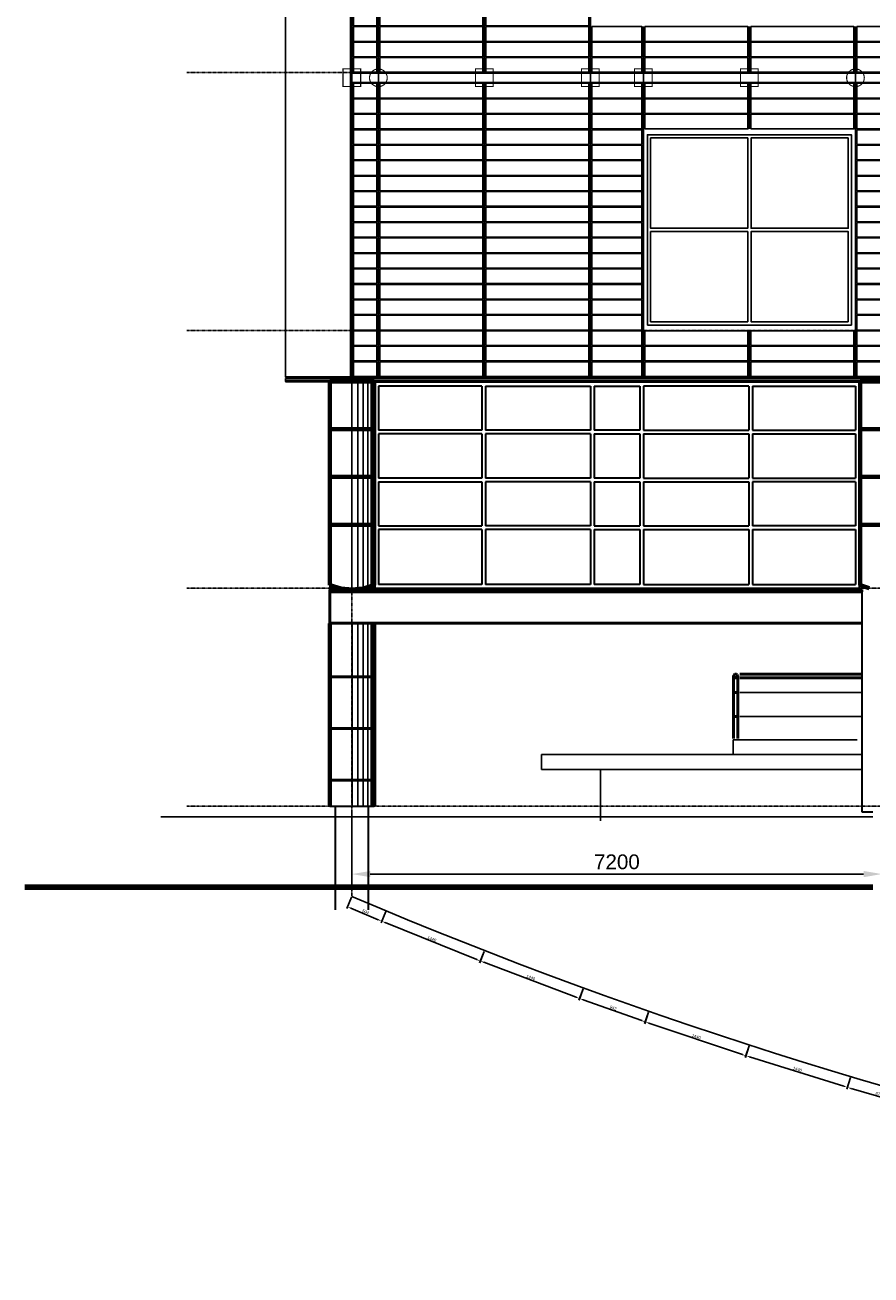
# Model space of a CAD drawing. Header units: millimetres. Extents: x -89870 to 271682, y -14857 to 84958.
# Tile 16 of 31: x -2140 to 9351, y 7725 to 24698. Entities that reach past the tile are written whole.
import ezdxf

# ---------------------------------------------------------------- set-up
doc = ezdxf.new("R2010")
doc.units = ezdxf.units.MM
doc.linetypes.add('DASHDOT', pattern=[25.4, 12.7, -6.35, 0, -6.35])
for name, color, linetype in [('alu uprof', 3, 'Continuous'), ('alu vprof', 3, 'Continuous'), ('beugels', 3, 'Continuous'), ('keramiek', 1, 'Continuous'), ('kozijn', 2, 'Continuous'), ('maat', 1, 'Continuous'), ('stramien', 1, 'DASHDOT'), ('van arris', 253, 'Continuous')]:
    doc.layers.add(name, color=color, linetype=linetype)
doc.styles.get("Standard").update_dxf_attribs({"font": 'arial.ttf'})
doc.dimstyles.new('Annotative', dxfattribs={"dimscale": 0, "dimtxt": 2, "dimasz": 2.5, "dimexe": 1.25, "dimexo": 0.625, "dimtad": 1, "dimdec": 0, "dimtxsty": 'Standard', "dimcen": 2.5, "dimadec": 0, "dimazin": 0, "dimtfac": 1, "dimtdec": 0, "dimtmove": 0, "dimatfit": 3, "dimfxl": 1, "dimarcsym": 0})

# ---------------------------------------------------------------- blocks, each defined once
blk = doc.blocks.new('*U131')
at = {"layer": 'stramien', "color": 1, "ltscale": 0.5}
blk.add_lwpolyline([(0, 21501), (0, -21501)], dxfattribs=at)
blk = doc.blocks.new('*U130')
at = {"layer": 'stramien', "color": 0, "linetype": 'ByBlock', "lineweight": -2, "transparency": 16777216}
blk.add_blockref('*U131', (50400, 0), dxfattribs=at)
blk = doc.blocks.new('*U54')
at = {"layer": 'keramiek'}
blk.add_lwpolyline([(20, -100), (340, -100), (340, 100), (20, 100)], close=True, dxfattribs=at)
blk = doc.blocks.new('*U55')
at = {"layer": 'alu uprof', "color": 0, "linetype": 'ByBlock', "lineweight": -2, "transparency": 16777216}
for p in [(0, 3780), (0, 3570), (0, 3360), (0, 3150), (0, 2940), (0, 2730), (0, 2520), (0, 2310), (0, 2100), (0, 1890), (0, 1680), (0, 1470), (0, 1260), (0, 1050), (0, 840), (0, 630), (0, 420), (0, 210), (0, 0)]:
    blk.add_blockref('*U54', p, dxfattribs=at)
blk = doc.blocks.new('*U1')
at = {"layer": 'keramiek'}
blk.add_lwpolyline([(20, -100), (1420, -100), (1420, 100), (20, 100)], close=True, dxfattribs=at)
blk = doc.blocks.new('*U2')
at = {"layer": 'keramiek', "color": 0, "linetype": 'ByBlock', "lineweight": -2, "transparency": 16777216}
for p in [(0, 420), (1440, 420), (0, 210), (1440, 210), (0, 0), (1440, 0)]:
    blk.add_blockref('*U1', p, dxfattribs=at)
blk = doc.blocks.new('*U3')
at = {"layer": 'keramiek'}
blk.add_lwpolyline([(-340, -100), (340, -100), (340, 100), (-340, 100)], close=True, dxfattribs=at)
blk = doc.blocks.new('*U4')
at = {"layer": 'alu uprof', "color": 0, "linetype": 'ByBlock', "lineweight": -2, "transparency": 16777216}
for p in [(0, 420), (0, 210), (0, 0)]:
    blk.add_blockref('*U3', p, dxfattribs=at)
blk = doc.blocks.new('*U5')
at = {"layer": 'keramiek'}
blk.add_lwpolyline([(20, -100), (1420, -100), (1420, 100), (20, 100)], close=True, dxfattribs=at)
blk = doc.blocks.new('*U6')
at = {"layer": 'keramiek', "color": 0, "linetype": 'ByBlock', "lineweight": -2, "transparency": 16777216}
for p in [(0, 420), (1440, 420), (0, 210), (1440, 210), (0, 0), (1440, 0)]:
    blk.add_blockref('*U5', p, dxfattribs=at)
blk = doc.blocks.new('*U7')
at = {"layer": 'keramiek'}
blk.add_lwpolyline([(-340, -100), (340, -100), (340, 100), (-340, 100)], close=True, dxfattribs=at)
blk = doc.blocks.new('*U8')
at = {"layer": 'alu uprof', "color": 0, "linetype": 'ByBlock', "lineweight": -2, "transparency": 16777216}
for p in [(0, 1470), (0, 1260), (0, 1050), (0, 840), (0, 630), (0, 420), (0, 210), (0, 0)]:
    blk.add_blockref('*U7', p, dxfattribs=at)
blk = doc.blocks.new('keramiek N2')
at = {"layer": 'alu uprof'}
for name, p in [('*U8', (20059, 25836)), ('*U4', (20059, 24156))]:
    blk.add_blockref(name, p, dxfattribs=at)
at = {"layer": 'keramiek'}
for name, p in [('*U6', (16819, 26886)), ('*U2', (16819, 24156))]:
    blk.add_blockref(name, p, dxfattribs=at)
blk = doc.blocks.new('*U150')
at = {"layer": 'alu uprof'}
for points in [[(-1610, -1745), (1270, -1745), (1270, -1615), (-1610, -1615)], [(1270, -1745), (1990, -1745), (1990, -1615), (1270, -1615)]]:
    blk.add_lwpolyline(points, close=True, dxfattribs=at)
at = {"layer": 'alu vprof'}
for points in [[(-1610, 1745), (-1610, 75)], [(-1610, 1745), (-1610, 75)], [(-170, 1745), (-170, 1125)], [(1270, 1745), (1270, 75)], [(-1610, -985), (-1610, -1605)], [(-1610, -1605), (-1610, -985)], [(-170, -985), (-170, -1605)], [(1270, -985), (1270, -1605)]]:
    blk.add_lwpolyline(points, dxfattribs=at)
at = {"layer": 'alu uprof'}
blk.add_blockref('keramiek N2', (-18429, -25661), dxfattribs=at)
blk = doc.blocks.new('*U151')
at = {"layer": 'keramiek', "color": 0, "linetype": 'ByBlock', "lineweight": -2, "transparency": 16777216}
for p in [(0, 7000), (3600, 7000), (7200, 7000), (10800, 7000), (14400, 7000), (18000, 7000), (21600, 7000), (25200, 7000), (28800, 7000), (0, 3500), (3600, 3500), (7200, 3500), (10800, 3500), (14400, 3500), (18000, 3500), (21600, 3500), (25200, 3500), (28800, 3500), (0, 0), (3600, 0), (7200, 0), (10800, 0), (14400, 0), (18000, 0), (21600, 0), (25200, 0), (28800, 0)]:
    blk.add_blockref('*U150', p, dxfattribs=at)
blk = doc.blocks.new('*U164')
at = {"layer": 'keramiek'}
blk.add_lwpolyline([(20, -100), (1420, -100), (1420, 100), (20, 100)], close=True, dxfattribs=at)
blk = doc.blocks.new('*U163')
at = {"layer": 'keramiek'}
blk.add_lwpolyline([(-340, -100), (340, -100), (340, 100), (-340, 100)], close=True, dxfattribs=at)
blk = doc.blocks.new('*U165')
at = {"layer": 'keramiek'}
blk.add_lwpolyline([(20, -100), (1420, -100), (1420, 100), (20, 100)], close=True, dxfattribs=at)
blk = doc.blocks.new('keramiek Z2')
at = {"layer": 'alu vprof'}
for points in [[(-740, 3350), (-740, -630)], [(-20, 3350), (-20, -630)], [(1420, 3350), (1420, 2100)], [(1420, 620), (1420, -630)]]:
    blk.add_lwpolyline(points, dxfattribs=at)
at = {"layer": 'alu uprof', "color": 0, "linetype": 'ByBlock', "lineweight": -2, "transparency": 16777216}
for p in [(-380, 3250), (-380, 3040), (-380, 2830), (-380, 2620), (-380, 2410), (-380, 2200), (-380, 1990), (-380, 1780), (-380, 1570), (-380, 1360), (-380, 1150), (-380, 940), (-380, 730), (-380, 520), (-380, 310), (-380, 100), (-380, -110), (-380, -320), (-380, -530)]:
    blk.add_blockref('*U163', p, dxfattribs=at)
at = {"layer": 'keramiek', "color": 0, "linetype": 'ByBlock', "lineweight": -2, "transparency": 16777216}
for name, p in [('*U164', (-20, 3250)), ('*U164', (1420, 3250)), ('*U164', (-20, 3040)), ('*U164', (1420, 3040)), ('*U164', (-20, 2830)), ('*U164', (1420, 2830)), ('*U164', (-20, 2620)), ('*U164', (1420, 2620)), ('*U164', (-20, 2410)), ('*U164', (1420, 2410)), ('*U164', (-20, 2200)), ('*U164', (1420, 2200)), ('*U165', (-20, 520)), ('*U165', (1420, 520)), ('*U165', (-20, 310)), ('*U165', (1420, 310)), ('*U165', (-20, 100)), ('*U165', (1420, 100)), ('*U165', (-20, -110)), ('*U165', (1420, -110)), ('*U165', (-20, -320)), ('*U165', (1420, -320)), ('*U165', (-20, -530)), ('*U165', (1420, -530))]:
    blk.add_blockref(name, p, dxfattribs=at)
blk = doc.blocks.new('*U166')
at = {"layer": 'alu vprof'}
blk.add_blockref('keramiek Z2', (-1050, -1360), dxfattribs=at)
blk = doc.blocks.new('*U167')
at = {"layer": 'alu vprof', "color": 0, "linetype": 'ByBlock', "lineweight": -2, "transparency": 16777216}
for p in [(0, 0), (3600, 0), (7200, 0), (10800, 0), (14400, 0), (18000, 0), (21600, 0), (25200, 0), (28800, 0)]:
    blk.add_blockref('*U166', p, dxfattribs=at)
blk = doc.blocks.new('*U192')
at = {"layer": 'keramiek'}
blk.add_lwpolyline([(-340, -100), (340, -100), (340, 100), (-340, 100)], close=True, dxfattribs=at)
blk = doc.blocks.new('*U193')
at = {"layer": 'alu uprof', "color": 0, "linetype": 'ByBlock', "lineweight": -2, "transparency": 16777216}
for p in [(0, 3780), (0, 3570), (0, 3360), (0, 3150), (0, 2940), (0, 2730), (0, 2520), (0, 2310), (0, 2100), (0, 1890), (0, 1680), (0, 1470), (0, 1260), (0, 1050), (0, 840), (0, 630), (0, 420), (0, 210), (0, 0)]:
    blk.add_blockref('*U192', p, dxfattribs=at)
blk = doc.blocks.new('*U194')
at = {"layer": 'keramiek'}
blk.add_lwpolyline([(20, -100), (1420, -100), (1420, 100), (20, 100)], close=True, dxfattribs=at)
blk = doc.blocks.new('*U195')
at = {"layer": 'keramiek', "color": 0, "linetype": 'ByBlock', "lineweight": -2, "transparency": 16777216}
for p in [(0, 420), (1440, 420), (0, 210), (1440, 210), (0, 0), (1440, 0)]:
    blk.add_blockref('*U194', p, dxfattribs=at)
blk = doc.blocks.new('*U196')
at = {"layer": 'keramiek'}
blk.add_lwpolyline([(20, -100), (1420, -100), (1420, 100), (20, 100)], close=True, dxfattribs=at)
blk = doc.blocks.new('*U197')
at = {"layer": 'keramiek', "color": 0, "linetype": 'ByBlock', "lineweight": -2, "transparency": 16777216}
for p in [(0, 3780), (1440, 3780), (0, 3570), (1440, 3570), (0, 3360), (1440, 3360), (0, 3150), (1440, 3150), (0, 2940), (1440, 2940), (0, 2730), (1440, 2730), (0, 2520), (1440, 2520), (0, 2310), (1440, 2310), (0, 2100), (1440, 2100), (0, 1890), (1440, 1890), (0, 1680), (1440, 1680), (0, 1470), (1440, 1470), (0, 1260), (1440, 1260), (0, 1050), (1440, 1050), (0, 840), (1440, 840), (0, 630), (1440, 630), (0, 420), (1440, 420), (0, 210), (1440, 210), (0, 0), (1440, 0)]:
    blk.add_blockref('*U196', p, dxfattribs=at)
blk = doc.blocks.new('*U198')
at = {"layer": 'keramiek'}
blk.add_lwpolyline([(20, -100), (1420, -100), (1420, 100), (20, 100)], close=True, dxfattribs=at)
blk = doc.blocks.new('*U199')
at = {"layer": 'keramiek', "color": 0, "linetype": 'ByBlock', "lineweight": -2, "transparency": 16777216}
for p in [(0, 420), (1440, 420), (0, 210), (1440, 210), (0, 0), (1440, 0)]:
    blk.add_blockref('*U198', p, dxfattribs=at)
blk = doc.blocks.new('*U200')
at = {"layer": 'keramiek'}
blk.add_lwpolyline([(20, -100), (1420, -100), (1420, 100), (20, 100)], close=True, dxfattribs=at)
blk = doc.blocks.new('*U201')
at = {"layer": 'keramiek', "color": 0, "linetype": 'ByBlock', "lineweight": -2, "transparency": 16777216}
for p in [(0, 3150), (1440, 3150), (0, 2940), (1440, 2940), (0, 2730), (1440, 2730), (0, 2520), (1440, 2520), (0, 2310), (1440, 2310), (0, 2100), (1440, 2100), (0, 1890), (1440, 1890), (0, 1680), (1440, 1680), (0, 1470), (1440, 1470), (0, 1260), (1440, 1260), (0, 1050), (1440, 1050), (0, 840), (1440, 840), (0, 630), (1440, 630), (0, 420), (1440, 420), (0, 210), (1440, 210), (0, 0), (1440, 0)]:
    blk.add_blockref('*U200', p, dxfattribs=at)
blk = doc.blocks.new('*U202')
at = {"layer": 'keramiek'}
blk.add_lwpolyline([(20, -100), (340, -100), (340, 100), (20, 100)], close=True, dxfattribs=at)
blk = doc.blocks.new('*U203')
at = {"layer": 'alu uprof', "color": 0, "linetype": 'ByBlock', "lineweight": -2, "transparency": 16777216}
for p in [(0, 3150), (0, 2940), (0, 2730), (0, 2520), (0, 2310), (0, 2100), (0, 1890), (0, 1680), (0, 1470), (0, 1260), (0, 1050), (0, 840), (0, 630), (0, 420), (0, 210), (0, 0)]:
    blk.add_blockref('*U202', p, dxfattribs=at)
blk = doc.blocks.new('*U204')
at = {"layer": 'keramiek'}
blk.add_lwpolyline([(-340, -100), (340, -100), (340, 100), (-340, 100)], close=True, dxfattribs=at)
blk = doc.blocks.new('*U205')
at = {"layer": 'alu uprof', "color": 0, "linetype": 'ByBlock', "lineweight": -2, "transparency": 16777216}
for p in [(0, 420), (0, 210), (0, 0)]:
    blk.add_blockref('*U204', p, dxfattribs=at)
blk = doc.blocks.new('*D238')
at = {"layer": 'alu vprof', "color": 0, "lineweight": -2, "transparency": 16777216}
for p, q in [((2295, 12855), (2231, 12702)), ((2287, 12706), (2659, 12549)), ((2760, 12659), (2696, 12507))]:
    blk.add_line(p, q, dxfattribs=at)
at = {"layer": 'alu vprof', "color": 0, "transparency": 16777216}
for points in [[(2290, 12714), (2284, 12698), (2241, 12725)], [(2663, 12557), (2656, 12542), (2705, 12530)]]:
    blk.add_solid(points, dxfattribs=at)
at = {"layer": 'Defpoints', "color": 0, "transparency": 16777216}
for p in [(2300, 12866), (2765, 12671), (2705, 12530)]:
    blk.add_point(p, dxfattribs=at)
at = {"layer": 'alu vprof', "color": 0, "transparency": 16777216, "insert": (2486, 12658), "char_height": 40, "attachment_point": 5, "rotation": 337.1628}
blk.add_mtext('504', dxfattribs=at)
blk = doc.blocks.new('*D239')
at = {"layer": 'alu vprof', "color": 0, "lineweight": -2, "transparency": 16777216}
for p, q in [((2760, 12659), (2698, 12505)), ((2754, 12510), (3996, 12008)), ((4096, 12120), (4033, 11966))]:
    blk.add_line(p, q, dxfattribs=at)
at = {"layer": 'alu vprof', "color": 0, "transparency": 16777216}
for points in [[(2757, 12517), (2751, 12502), (2707, 12528)], [(3999, 12016), (3993, 12000), (4043, 11989)]]:
    blk.add_solid(points, dxfattribs=at)
at = {"layer": 'Defpoints', "color": 0, "transparency": 16777216}
for p in [(2765, 12671), (4100, 12132), (4043, 11989)]:
    blk.add_point(p, dxfattribs=at)
at = {"layer": 'alu vprof', "color": 0, "transparency": 16777216, "insert": (3387, 12289), "char_height": 40, "attachment_point": 5, "rotation": 338.0285}
blk.add_mtext('1440', dxfattribs=at)
blk = doc.blocks.new('*D240')
at = {"layer": 'alu vprof', "color": 0, "lineweight": -2, "transparency": 16777216}
for p, q in [((4096, 12120), (4037, 11965)), ((4093, 11971), (5346, 11497)), ((5443, 11611), (5384, 11456))]:
    blk.add_line(p, q, dxfattribs=at)
at = {"layer": 'alu vprof', "color": 0, "transparency": 16777216}
for points in [[(4096, 11978), (4090, 11963), (4046, 11988)], [(5349, 11505), (5343, 11489), (5393, 11479)]]:
    blk.add_solid(points, dxfattribs=at)
at = {"layer": 'Defpoints', "color": 0, "transparency": 16777216}
for p in [(4100, 12132), (5447, 11623), (5393, 11479)]:
    blk.add_point(p, dxfattribs=at)
at = {"layer": 'alu vprof', "color": 0, "transparency": 16777216, "insert": (4731, 11765), "char_height": 40, "attachment_point": 5, "rotation": 339.3111}
blk.add_mtext('1440', dxfattribs=at)
blk = doc.blocks.new('*D241')
at = {"layer": 'alu vprof', "color": 0, "lineweight": -2, "transparency": 16777216}
for p, q in [((5443, 11611), (5388, 11455)), ((5443, 11462), (6237, 11179)), ((6331, 11295), (6275, 11139))]:
    blk.add_line(p, q, dxfattribs=at)
at = {"layer": 'alu vprof', "color": 0, "transparency": 16777216}
for points in [[(5446, 11470), (5440, 11454), (5396, 11479)], [(6239, 11187), (6234, 11171), (6284, 11162)]]:
    blk.add_solid(points, dxfattribs=at)
at = {"layer": 'Defpoints', "color": 0, "transparency": 16777216}
for p in [(5447, 11623), (6335, 11306), (6284, 11162)]:
    blk.add_point(p, dxfattribs=at)
at = {"layer": 'alu vprof', "color": 0, "transparency": 16777216, "insert": (5851, 11351), "char_height": 40, "attachment_point": 5, "rotation": 340.3721}
blk.add_mtext('942', dxfattribs=at)
blk = doc.blocks.new('*D242')
at = {"layer": 'alu vprof', "color": 0, "lineweight": -2, "transparency": 16777216}
for p, q in [((6331, 11295), (6278, 11137)), ((6333, 11145), (7604, 10718)), ((7696, 10836), (7643, 10678))]:
    blk.add_line(p, q, dxfattribs=at)
at = {"layer": 'alu vprof', "color": 0, "transparency": 16777216}
for points in [[(6336, 11153), (6331, 11137), (6286, 11161)], [(7606, 10726), (7601, 10710), (7651, 10702)]]:
    blk.add_solid(points, dxfattribs=at)
at = {"layer": 'Defpoints', "color": 0, "transparency": 16777216}
for p in [(6335, 11306), (7651, 10702), (7700, 10848)]:
    blk.add_point(p, dxfattribs=at)
at = {"layer": 'alu vprof', "color": 0, "transparency": 16777216, "insert": (6979, 10963), "char_height": 40, "attachment_point": 5, "rotation": 341.4331}
blk.add_mtext('1440', dxfattribs=at)
blk = doc.blocks.new('*D243')
at = {"layer": 'alu vprof', "color": 0, "lineweight": -2, "transparency": 16777216}
for p, q in [((7696, 10836), (7647, 10678)), ((7702, 10687), (8982, 10289)), ((9072, 10408), (9022, 10250))]:
    blk.add_line(p, q, dxfattribs=at)
at = {"layer": 'alu vprof', "color": 0, "transparency": 16777216}
for points in [[(7705, 10695), (7700, 10679), (7655, 10702)], [(8984, 10297), (8980, 10281), (9030, 10274)]]:
    blk.add_solid(points, dxfattribs=at)
at = {"layer": 'Defpoints', "color": 0, "transparency": 16777216}
for p in [(7700, 10848), (9075, 10420), (9030, 10274)]:
    blk.add_point(p, dxfattribs=at)
at = {"layer": 'alu vprof', "color": 0, "transparency": 16777216, "insert": (8352, 10519), "char_height": 40, "attachment_point": 5, "rotation": 342.7157}
blk.add_mtext('1440', dxfattribs=at)
blk = doc.blocks.new('*D244')
at = {"layer": 'alu vprof', "color": 0, "lineweight": -2, "transparency": 16777216}
for p, q in [((9072, 10408), (9025, 10248)), ((9080, 10258), (9820, 10043)), ((9907, 10164), (9861, 10005))]:
    blk.add_line(p, q, dxfattribs=at)
at = {"layer": 'alu vprof', "color": 0, "transparency": 16777216}
for points in [[(9082, 10266), (9078, 10250), (9032, 10272)], [(9822, 10051), (9817, 10035), (9868, 10029)]]:
    blk.add_solid(points, dxfattribs=at)
at = {"layer": 'Defpoints', "color": 0, "transparency": 16777216}
for p in [(9075, 10420), (9868, 10029), (9911, 10176)]:
    blk.add_point(p, dxfattribs=at)
at = {"layer": 'alu vprof', "color": 0, "transparency": 16777216, "insert": (9459, 10182), "char_height": 40, "attachment_point": 5, "rotation": 343.7446}
blk.add_mtext('870', dxfattribs=at)
blk = doc.blocks.new('*U381')
at = {"layer": 'alu uprof'}
for points in [[(-1980, -65), (-1620, -65), (-1620, 65), (-1980, 65)], [(-1620, -65), (1260, -65), (1260, 65), (-1620, 65)], [(1260, -65), (1980, -65), (1980, 65), (1260, 65)]]:
    blk.add_lwpolyline(points, close=True, dxfattribs=at)
blk = doc.blocks.new('*U382')
at = {"layer": 'kozijn', "color": 0, "linetype": 'ByBlock', "lineweight": -2, "transparency": 16777216}
for p in [(0, 10500), (0, 7000), (0, 3500), (0, 0)]:
    blk.add_blockref('*U381', p, dxfattribs=at)
blk = doc.blocks.new('vanarris zuid')
at = {"layer": 'van arris', "lineweight": 50}
for p, q in [((51305, 55), (-905, 55)), ((51305, 5), (-905, 5)), ((-300, -2822.5), (6925, -2822.5)), ((-300, -2822.5), (-300, -3280)), ((-300, -2852.5), (6925, -2852.5)), ((6925, -2852.5), (6925, -2822.5)), ((-300, -3280), (6925, -3280)), ((300, -4010), (-300, -4010)), ((5180, -3997.5), (5180, -4847.5)), ((5187.5, -3987.5), (5185, -3992.5)), ((5185, -3992.5), (5185, -3997.5)), ((5185, -3997.5), (5185, -4002.5)), ((5185, -4002.5), (5187.5, -4007.5)), ((5190, -3982.5), (5187.5, -3987.5)), ((5187.5, -4007.5), (5190, -4010)), ((5192.5, -3980), (5190, -3982.5)), ((5190, -4010), (5192.5, -4015)), ((5195, -3975), (5192.5, -3980)), ((5192.5, -4015), (5195, -4017.5)), ((5200, -3972.5), (5195, -3975)), ((5195, -4017.5), (5200, -4020)), ((5205, -3972.5), (5200, -3972.5)), ((5200, -4020), (5205, -4022.5)), ((5210, -3972.5), (5205, -3972.5)), ((5205, -4022.5), (5210, -4022.5)), ((5215, -3972.5), (5210, -3972.5)), ((5210, -4022.5), (5215, -4022.5)), ((5220, -3972.5), (5215, -3972.5)), ((5215, -4022.5), (5220, -4020)), ((5225, -3975), (5220, -3972.5)), ((5220, -4020), (5225, -4017.5)), ((5227.5, -3980), (5225, -3975)), ((5225, -4017.5), (5227.5, -4015)), ((5230, -3982.5), (5227.5, -3980)), ((5227.5, -4015), (5230, -4010)), ((5232.5, -3987.5), (5230, -3982.5)), ((5230, -4010), (5232.5, -4007.5)), ((5235, -3992.5), (5232.5, -3987.5)), ((5232.5, -4007.5), (5235, -4002.5)), ((5235, -3997.5), (5235, -3992.5)), ((5235, -4002.5), (5235, -3997.5)), ((5240, -3997.5), (5240, -4847.5)), ((6932.5, -3972.5), (5265, -3972.5)), ((6932.5, -4022.5), (5265, -4022.5)), ((300, -4710), (-300, -4710)), ((300, -5410), (-300, -5410))]:
    blk.add_line(p, q, dxfattribs=at)
at = {"layer": 'van arris', "lineweight": 70}
for p, q in [((300, 0), (-300, 0)), ((-300, 0), (-300, -2765)), ((300, 0), (300, -2765)), ((7500, 0), (6900, 0)), ((6900, 0), (6900, -2765)), ((300, -645), (-300, -645)), ((7500, -645), (6900, -645)), ((300, -1295), (-300, -1295)), ((7500, -1295), (6900, -1295)), ((300, -1945), (-300, -1945)), ((7500, -1945), (6900, -1945)), ((-152.5, -2810), (-300, -2765)), ((0, -2825), (-152.5, -2810)), ((152.5, -2810), (0, -2825)), ((300, -2765), (152.5, -2810)), ((7025, -2805), (6900, -2765)), ((-300, -3282.5), (-300, -5765)), ((300, -3282.5), (300, -5765))]:
    blk.add_line(p, q, dxfattribs=at)
at = {"layer": 'van arris', "lineweight": 25}
for p, q in [((-2.5, 0), (-2.5, -2820)), ((77.5, 0), (77.5, -2820)), ((150, 0), (150, -2810)), ((212.5, 0), (212.5, -2795)), ((212.5, 0), (212.5, -2795)), ((260, 0), (260, -2780)), ((290, 0), (290, -2770)), ((0, -3280), (0, -5765)), ((77.5, -3280), (77.5, -5765)), ((150, -3280), (150, -5765)), ((212.5, -3280), (212.5, -5765)), ((260, -3280), (260, -5765)), ((290, -3280), (290, -5765)), ((5202.5, -4215), (5200, -4217.5)), ((5200, -4217.5), (5200, -4220)), ((5200, -4220), (5200, -4222.5)), ((5200, -4222.5), (5200, -4225)), ((5200, -4225), (5202.5, -4227.5)), ((5205, -4212.5), (5202.5, -4215)), ((5202.5, -4227.5), (5202.5, -4230)), ((5202.5, -4230), (5205, -4230)), ((5207.5, -4212.5), (5205, -4212.5)), ((5205, -4230), (5207.5, -4230)), ((5210, -4212.5), (5207.5, -4212.5)), ((5207.5, -4230), (5207.5, -4232.5)), ((5207.5, -4232.5), (5210, -4232.5)), ((5212.5, -4212.5), (5210, -4212.5)), ((5210, -4232.5), (5212.5, -4232.5)), ((5215, -4212.5), (5212.5, -4212.5)), ((5212.5, -4232.5), (5215, -4230)), ((5217.5, -4215), (5215, -4212.5)), ((5215, -4230), (5217.5, -4230)), ((5220, -4217.5), (5217.5, -4215)), ((5217.5, -4227.5), (5220, -4225)), ((5217.5, -4230), (5217.5, -4227.5)), ((5220, -4220), (5220, -4217.5)), ((5220, -4222.5), (5220, -4220)), ((5220, -4225), (5220, -4222.5)), ((6932.5, -4222.5), (5265, -4222.5)), ((5202.5, -4540), (5200, -4542.5)), ((5202.5, -4540), (5200, -4542.5)), ((5200, -4542.5), (5200, -4545)), ((5200, -4542.5), (5200, -4545)), ((5200, -4545), (5200, -4547.5)), ((5200, -4545), (5200, -4547.5)), ((5200, -4547.5), (5200, -4550)), ((5200, -4547.5), (5200, -4550)), ((5200, -4550), (5202.5, -4552.5)), ((5200, -4550), (5202.5, -4552.5)), ((5205, -4537.5), (5202.5, -4540)), ((5205, -4537.5), (5202.5, -4540)), ((5202.5, -4552.5), (5202.5, -4555)), ((5202.5, -4552.5), (5202.5, -4555)), ((5202.5, -4555), (5205, -4555)), ((5202.5, -4555), (5205, -4555)), ((5207.5, -4537.5), (5205, -4537.5)), ((5207.5, -4537.5), (5205, -4537.5)), ((5205, -4555), (5207.5, -4555)), ((5205, -4555), (5207.5, -4555)), ((5210, -4537.5), (5207.5, -4537.5)), ((5210, -4537.5), (5207.5, -4537.5)), ((5207.5, -4555), (5207.5, -4557.5)), ((5207.5, -4555), (5207.5, -4557.5)), ((5207.5, -4557.5), (5210, -4557.5)), ((5207.5, -4557.5), (5210, -4557.5)), ((5212.5, -4537.5), (5210, -4537.5)), ((5212.5, -4537.5), (5210, -4537.5)), ((5210, -4557.5), (5212.5, -4557.5)), ((5210, -4557.5), (5212.5, -4557.5)), ((5215, -4537.5), (5212.5, -4537.5)), ((5215, -4537.5), (5212.5, -4537.5)), ((5212.5, -4557.5), (5215, -4555)), ((5212.5, -4557.5), (5215, -4555)), ((5217.5, -4540), (5215, -4537.5)), ((5217.5, -4540), (5215, -4537.5)), ((5215, -4555), (5217.5, -4555)), ((5215, -4555), (5217.5, -4555)), ((5220, -4542.5), (5217.5, -4540)), ((5220, -4542.5), (5217.5, -4540)), ((5217.5, -4552.5), (5220, -4550)), ((5217.5, -4552.5), (5220, -4550)), ((5217.5, -4555), (5217.5, -4552.5)), ((5217.5, -4555), (5217.5, -4552.5)), ((5220, -4545), (5220, -4542.5)), ((5220, -4545), (5220, -4542.5)), ((5220, -4547.5), (5220, -4545)), ((5220, -4547.5), (5220, -4545)), ((5220, -4550), (5220, -4547.5)), ((5220, -4550), (5220, -4547.5)), ((6932.5, -4547.5), (5265, -4547.5)), ((5175, -4865), (6860, -4865)), ((5175, -4865), (5175, -5065)), ((6925, -5065), (2575, -5065)), ((2575, -5265), (2575, -5065)), ((6925, -5265), (2575, -5265)), ((3375, -5265), (3375, -5965))]:
    blk.add_line(p, q, dxfattribs=at)
at = {"layer": 'van arris', "lineweight": 35}
for p, q in [((310, -10), (310, -2805)), ((6890, -10), (310, -10)), ((360, -60), (360, -660)), ((1762.5, -60), (360, -60)), ((1762.5, -60), (1762.5, -660)), ((1812.5, -60), (1812.5, -660)), ((1812.5, -60), (3240, -60)), ((3240, -60), (3240, -660)), ((3290, -60), (3290, -660)), ((3290, -60), (3910, -60)), ((3910, -60), (3910, -660)), ((5387.5, -60), (3960, -60)), ((3960, -60), (3960, -660)), ((5387.5, -60), (5387.5, -660)), ((5437.5, -60), (5437.5, -660)), ((5437.5, -60), (6840, -60)), ((6840, -60), (6840, -660)), ((6890, -10), (6890, -2805)), ((1762.5, -660), (360, -660)), ((3240, -660), (1812.5, -660)), ((3910, -660), (3290, -660)), ((3960, -660), (5387.5, -660)), ((5437.5, -660), (6840, -660)), ((360, -710), (360, -1310)), ((1762.5, -710), (360, -710)), ((1762.5, -710), (1762.5, -1310)), ((1812.5, -710), (1812.5, -1310)), ((3240, -710), (1812.5, -710)), ((3240, -710), (3240, -1310)), ((3290, -710), (3290, -1310)), ((3290, -710), (3910, -710)), ((3910, -710), (3910, -1310)), ((3960, -710), (3960, -1310)), ((3960, -710), (5387.5, -710)), ((5387.5, -710), (5387.5, -1310)), ((5437.5, -710), (5437.5, -1310)), ((5437.5, -710), (6840, -710)), ((6840, -710), (6840, -1310)), ((1762.5, -1310), (360, -1310)), ((3240, -1310), (1812.5, -1310)), ((3910, -1310), (3290, -1310)), ((3960, -1310), (5387.5, -1310)), ((5437.5, -1310), (6840, -1310)), ((360, -1360), (360, -1960)), ((360, -1360), (1762.5, -1360)), ((1762.5, -1360), (1762.5, -1960)), ((3240, -1360), (1812.5, -1360)), ((1812.5, -1360), (1812.5, -1960)), ((3240, -1360), (3240, -1960)), ((3290, -1360), (3290, -1960)), ((3290, -1360), (3910, -1360)), ((3910, -1360), (3910, -1960)), ((3960, -1360), (3960, -1960)), ((3960, -1360), (5387.5, -1360)), ((5387.5, -1360), (5387.5, -1960)), ((6840, -1360), (5437.5, -1360)), ((5437.5, -1360), (5437.5, -1960)), ((6840, -1360), (6840, -1960)), ((360, -1960), (1762.5, -1960)), ((360, -2010), (360, -2755)), ((1762.5, -2010), (360, -2010)), ((1762.5, -2010), (1762.5, -2755)), ((3240, -1960), (1812.5, -1960)), ((1812.5, -2010), (1812.5, -2755)), ((3240, -2010), (1812.5, -2010)), ((3240, -2010), (3240, -2755)), ((3290, -1960), (3910, -1960)), ((3290, -2010), (3290, -2755)), ((3290, -2010), (3910, -2010)), ((3910, -2010), (3910, -2755)), ((3960, -1960), (5387.5, -1960)), ((3960, -2010), (3960, -2755)), ((3960, -2010), (5387.5, -2010)), ((5387.5, -2010), (5387.5, -2755)), ((6840, -1960), (5437.5, -1960)), ((5437.5, -2010), (5437.5, -2755)), ((5437.5, -2010), (6840, -2010)), ((6840, -2010), (6840, -2755)), ((-300, -2747.5), (-300, -2822.5)), ((310, -2805), (6890, -2805)), ((1762.5, -2755), (360, -2755)), ((3240, -2755), (1812.5, -2755)), ((3910, -2755), (3290, -2755)), ((3960, -2755), (5387.5, -2755)), ((5437.5, -2755), (6840, -2755)), ((6925, -2852.5), (6925, -5842.5)), ((-300, -5765), (300, -5765)), ((-225, -7172.5), (-225, -5765)), ((225, -7172.5), (225, -5765)), ((6925, -5842.5), (7075, -5842.5))]:
    blk.add_line(p, q, dxfattribs=at)
at = {"layer": 'van arris', "lineweight": 90}
blk.add_line((-4442.5, -6865), (7075, -6865), dxfattribs=at)
at = {"layer": 'van arris'}
blk.add_lwpolyline([(7075, -5909.4), (-2598, -5909.4)], dxfattribs=at)
blk = doc.blocks.new('*D527')
at = {"layer": 'Defpoints', "color": 0, "transparency": 16777216}
for p in [(2300, 14091), (9500, 14091), (9500, 13169)]:
    blk.add_point(p, dxfattribs=at)
at = {"layer": 'maat', "color": 0, "lineweight": -2, "transparency": 16777216}
for p, q in [((2300, 14029), (2300, 13044)), ((9500, 14029), (9500, 13044)), ((2550, 13169), (9250, 13169))]:
    blk.add_line(p, q, dxfattribs=at)
at = {"layer": 'maat', "color": 0, "transparency": 16777216}
for points in [[(2550, 13211), (2550, 13127), (2300, 13169)], [(9250, 13211), (9250, 13127), (9500, 13169)]]:
    blk.add_solid(points, dxfattribs=at)
at = {"layer": 'maat', "color": 0, "transparency": 16777216, "insert": (5900, 13334), "char_height": 200, "attachment_point": 5}
blk.add_mtext('7200', dxfattribs=at)

msp = doc.modelspace()

# ---------------------------------------------------------------- linework, layer by layer
at = {"layer": 'alu uprof'}
for points in [[(2280.2, 19916.2), (1400.2, 19916.2), (1400.2, 38336.2), (2280.2, 38336.2)], [(53600.2, 19856.2), (1400.2, 19856.2), (1400.2, 19896.2), (53600.2, 19896.2)]]:
    msp.add_lwpolyline(points, close=True, dxfattribs=at)
at = {"layer": 'alu vprof'}
for points in [[(2300.2, 24056.2), (2300.2, 27406.2)], [(2660.2, 24056.2), (2660.2, 27406.2)], [(4100.2, 24056.2), (4100.2, 27406.2)], [(5540.2, 24056.2), (5540.2, 27406.2)], [(2300.2, 23906.2), (2300.2, 19926.2)], [(2660.2, 23906.2), (2660.2, 19926.2)], [(4100.2, 23906.2), (4100.2, 19926.2)], [(5540.2, 23906.2), (5540.2, 19926.2)], [(6260.2, 23906.2), (6260.2, 19926.2)], [(7700.2, 23906.2), (7700.2, 23286.2)], [(7700.2, 20546.2), (7700.2, 19926.2)]]:
    msp.add_lwpolyline(points, dxfattribs=at)
msp.add_arc((27500.2, 72056.5), 64331.4, 246.938317, 293.061683, dxfattribs=at)
at = {"layer": 'beugels', "color": 93, "const_width": 15}
for points in [[(2180.3, 23864.1), (2420.3, 23864.1), (2420.3, 24104.1), (2180.3, 24104.1)], [(3980.3, 23864.1), (4220.3, 23864.1), (4220.3, 24104.1), (3980.3, 24104.1)], [(5420.3, 23864.1), (5660.3, 23864.1), (5660.3, 24104.1), (5420.3, 24104.1)], [(6140.3, 23864.1), (6380.3, 23864.1), (6380.3, 24104.1), (6140.3, 24104.1)], [(7580.3, 23864.1), (7820.3, 23864.1), (7820.3, 24104.1), (7580.3, 24104.1)]]:
    msp.add_lwpolyline(points, close=True, dxfattribs=at)
at = {"layer": 'beugels', "color": 10, "const_width": 15}
for points in [[(2540.1, 23982.1, -0.4120639), (2660.2, 24101.3, -0.4123618), (2780.3, 23981.9, -0.4160677), (2660.2, 23861.1, -0.4163665)], [(9020.1, 23982.1, -0.4120639), (9140.2, 24101.3, -0.4123618), (9260.3, 23981.9, -0.4160677), (9140.2, 23861.1, -0.4163665)]]:
    msp.add_lwpolyline(points, format="xyb", close=True, dxfattribs=at)
at = {"layer": 'beugels', "color": 10, "const_width": 10}
for points in [[(2660.2, 23916.2), (2660.2, 24046.2)], [(5540.2, 23916.2), (5540.2, 24046.2)], [(6260.2, 23916.2), (6260.2, 24046.2)], [(9140.2, 23916.2), (9140.2, 24046.2)]]:
    msp.add_lwpolyline(points, dxfattribs=at)
at = {"layer": 'kozijn'}
for points in [[(6314.3, 20624.2), (9086.1, 20624.2), (9086.1, 23208.2), (6314.3, 23208.2)], [(6358.3, 23164.2), (7678.2, 23164.2), (7678.2, 21938.2), (6358.3, 21938.2)], [(9042.1, 23164.2), (7722.2, 23164.2), (7722.2, 21938.2), (9042.1, 21938.2)], [(6358.3, 20668.2), (7678.2, 20668.2), (7678.2, 21894.2), (6358.3, 21894.2)], [(9042.1, 20668.2), (7722.2, 20668.2), (7722.2, 21894.2), (9042.1, 21894.2)]]:
    msp.add_lwpolyline(points, close=True, dxfattribs=at)
at = {"layer": 'stramien', "color": 1, "ltscale": 0.5}
for points in [[(61288.7, 24051.2), (59.1, 24051.2)], [(61288.7, 20551.2), (59.1, 20551.2)], [(61288.7, 17051.2), (59.1, 17051.2)], [(61288.7, 14091.2), (59.1, 14091.2)]]:
    msp.add_lwpolyline(points, dxfattribs=at)

# ---------------------------------------------------------------- block references
at = {"layer": 'alu uprof'}
for name, p in [('*U203', (2300.2, 24156.2)), ('*U205', (5900.2, 24156.2)), ('*U193', (5900.2, 20026.2))]:
    msp.add_blockref(name, p, dxfattribs=at)
at = {"layer": 'alu uprof', "xscale": -1}
msp.add_blockref('*U55', (2660.2, 20026.2), dxfattribs=at)
at = {"layer": 'alu vprof'}
msp.add_blockref('*U167', (10930.2, 21916.2), dxfattribs=at)
at = {"layer": 'keramiek'}
for name, p in [('*U151', (7870.2, 25661.2)), ('*U201', (2660.2, 24156.2)), ('*U197', (2660.2, 20026.2)), ('*U199', (6260.2, 23386.2)), ('*U195', (6260.2, 20026.2))]:
    msp.add_blockref(name, p, dxfattribs=at)
at = {"layer": 'kozijn'}
msp.add_blockref('*U382', (4280.2, 23981.2), dxfattribs=at)
at = {"layer": 'stramien', "xscale": -1}
msp.add_blockref('*U130', (52700.2, 34367.5), dxfattribs=at)
at = {"layer": 'van arris'}
msp.add_blockref('vanarris zuid', (2302.7, 19856.2), dxfattribs=at)

# ---------------------------------------------------------------- dimensions: what is measured, and where the dimension line sits
at = {"layer": 'alu vprof', "color": 1}
for p1, p2, distance, picture, middle in [((2300.2, 12866.2), (2764.7, 12670.6), -152.7, '*D238', (2486, 12658)), ((2764.7, 12670.6), (4100.2, 12131.8), -153.6, '*D239', (3387.3, 12289.3)), ((4100.2, 12131.8), (5447.4, 11623.1), -153.5, '*D240', (4731.2, 11764.6)), ((5447.4, 11623.1), (6335.1, 11306.5), -153.2, '*D241', (5850.8, 11351.4)), ((6335.1, 11306.5), (7700.2, 10847.9), -153.8, '*D242', (6979.1, 10962.6)), ((7700.2, 10847.9), (9075.3, 10420.1), -153.3, '*D243', (8352, 10519.1)), ((9075.3, 10420.1), (9910.7, 10176.5), -154.1, '*D244', (9459.1, 10182))]:
    dim = msp.add_aligned_dim(p1=p1, p2=p2, distance=distance, dimstyle='Annotative', dxfattribs=at)
    dim.commit()
    dim.dimension.update_dxf_attribs({"geometry": picture, "text_midpoint": middle})
at = {"layer": 'maat'}
dim = msp.add_linear_dim(base=(9500.2, 13168.9), p1=(2300.2, 14091.2), p2=(9500.2, 14091.2), dimstyle='Annotative', dxfattribs=at)
dim.commit()
dim.dimension.update_dxf_attribs({"geometry": '*D527', "text_midpoint": (5900.2, 13333.6)})

doc.saveas('drawing.dxf')
